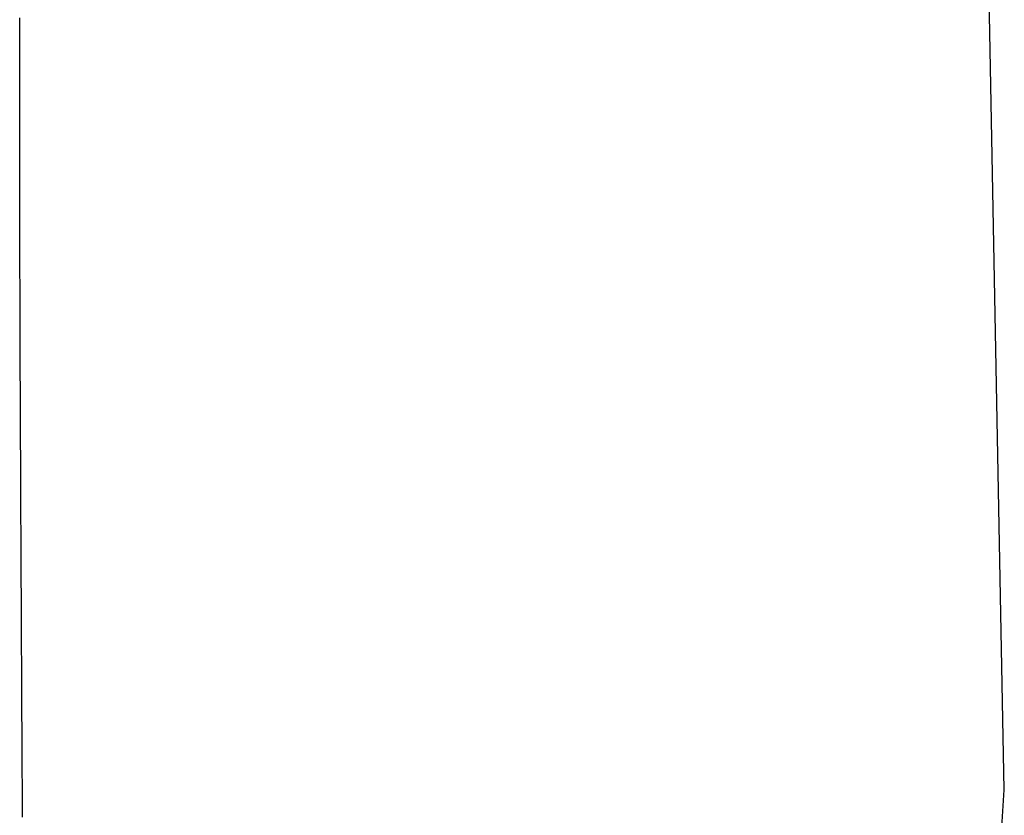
# Model space of a CAD drawing. Header units: millimetres. Extents: x -4577 to 1032787, y -66234 to 201209.
# Tile 131 of 256: x 4378.9 to 4380.66, y -8948.09 to -8946.66. Entities that reach past the tile are written whole.
import ezdxf

# ---------------------------------------------------------------- set-up
doc = ezdxf.new("R2010")
doc.units = ezdxf.units.MM
doc.linetypes.add('510_5_2OG_ELT_1004$0$11-07-22_DS_2OG$0$AUSGEZOGEN', pattern=[0])
doc.layers.add('510_5_2OG_ELT_1004$0$11-07-22_DS_2OG$0$EBENE_1', color=8, linetype='510_5_2OG_ELT_1004$0$11-07-22_DS_2OG$0$AUSGEZOGEN')

# ---------------------------------------------------------------- blocks, each defined once
blk = doc.blocks.new('510_5_2OG_ELT_1004')
at = {"layer": '510_5_2OG_ELT_1004$0$11-07-22_DS_2OG$0$EBENE_1'}
for p, q in [((4380.6632, -8947.99), (4380.636, -8946.5667)), ((4380.6266, -8948.5785), (4380.6632, -8947.99))]:
    blk.add_line(p, q, dxfattribs=at)
blk.add_lwpolyline([(4378.9025, -8948.0395), (4378.9025, -8948.0357), (4378.9025, -8948.0319), (4378.9024, -8948.0281), (4378.9024, -8948.0242), (4378.9024, -8948.0203), (4378.9024, -8948.0163), (4378.9024, -8948.0122), (4378.9023, -8948.0081), (4378.9023, -8948.0039), (4378.9023, -8947.9996), (4378.9023, -8947.9953), (4378.9023, -8947.9909), (4378.9022, -8947.9864), (4378.9022, -8947.9818), (4378.9022, -8947.9772), (4378.9022, -8947.9724), (4378.9021, -8947.9676), (4378.9021, -8947.9626), (4378.9021, -8947.9576), (4378.9021, -8947.9524), (4378.902, -8947.9471), (4378.902, -8947.9418), (4378.902, -8947.9363), (4378.902, -8947.9308), (4378.9019, -8947.9252), (4378.9019, -8947.9194), (4378.9019, -8947.9136), (4378.9018, -8947.9078), (4378.9018, -8947.9018), (4378.9018, -8947.8958), (4378.9017, -8947.8897), (4378.9017, -8947.8836), (4378.9017, -8947.8773), (4378.9017, -8947.8711), (4378.9016, -8947.8648), (4378.9016, -8947.8584), (4378.9016, -8947.852), (4378.9015, -8947.8455), (4378.9015, -8947.839), (4378.9015, -8947.8325), (4378.9014, -8947.8259), (4378.9014, -8947.8193), (4378.9014, -8947.8127), (4378.9013, -8947.8061), (4378.9013, -8947.7994), (4378.9013, -8947.7928), (4378.9012, -8947.7861), (4378.9012, -8947.7794), (4378.9012, -8947.7727), (4378.9011, -8947.766), (4378.9011, -8947.7593), (4378.9011, -8947.7526), (4378.901, -8947.7458), (4378.901, -8947.739), (4378.901, -8947.7322), (4378.9009, -8947.7252), (4378.9009, -8947.7182), (4378.9009, -8947.7111), (4378.9008, -8947.7039), (4378.9008, -8947.6966), (4378.9007, -8947.6891), (4378.9007, -8947.6816), (4378.9007, -8947.6738), (4378.9006, -8947.666), (4378.9006, -8947.6579), (4378.9006, -8947.6497), (4378.9005, -8947.6412), (4378.9005, -8947.6326), (4378.9004, -8947.6238), (4378.9004, -8947.6147), (4378.9003, -8947.6054), (4378.9003, -8947.5958), (4378.9002, -8947.586), (4378.9002, -8947.5759), (4378.9001, -8947.5655), (4378.9001, -8947.5548), (4378.9, -8947.5439), (4378.9, -8947.5326), (4378.8999, -8947.5209), (4378.8998, -8947.509), (4378.8998, -8947.4967), (4378.8997, -8947.4841), (4378.8997, -8947.4712), (4378.8996, -8947.458), (4378.8995, -8947.4445), (4378.8995, -8947.4307), (4378.8994, -8947.4167), (4378.8993, -8947.4024), (4378.8993, -8947.3879), (4378.8992, -8947.3731), (4378.8991, -8947.3582), (4378.8991, -8947.343), (4378.899, -8947.3277), (4378.8989, -8947.3121), (4378.8988, -8947.2964), (4378.8988, -8947.2805), (4378.8987, -8947.2645), (4378.8986, -8947.2484), (4378.8986, -8947.2321), (4378.8985, -8947.2157), (4378.8985, -8947.1992), (4378.8984, -8947.1827), (4378.8983, -8947.166), (4378.8983, -8947.1493), (4378.8982, -8947.1325), (4378.8982, -8947.1157), (4378.8981, -8947.0988), (4378.8981, -8947.0819), (4378.898, -8947.065), (4378.898, -8947.0481), (4378.8979, -8947.0312), (4378.8979, -8947.0144), (4378.8979, -8946.9975), (4378.8978, -8946.9808), (4378.8978, -8946.9641), (4378.8978, -8946.9474), (4378.8977, -8946.9309), (4378.8977, -8946.9145), (4378.8977, -8946.8982), (4378.8977, -8946.882), (4378.8976, -8946.8659), (4378.8976, -8946.85), (4378.8976, -8946.8343), (4378.8976, -8946.8188), (4378.8976, -8946.8034), (4378.8976, -8946.7883), (4378.8975, -8946.7734), (4378.8975, -8946.7587), (4378.8975, -8946.7443), (4378.8975, -8946.7301), (4378.8975, -8946.7162), (4378.8975, -8946.7025), (4378.8975, -8946.6892), (4378.8975, -8946.6762), (4378.8975, -8946.6635), (4378.8975, -8946.6511), (4378.8975, -8946.6391), (4378.8975, -8946.6275), (4378.8975, -8946.6162), (4378.8975, -8946.6053)], dxfattribs=at)

msp = doc.modelspace()

# ---------------------------------------------------------------- block references
msp.add_blockref('510_5_2OG_ELT_1004', (0, -0.0503))

doc.saveas('drawing.dxf')
